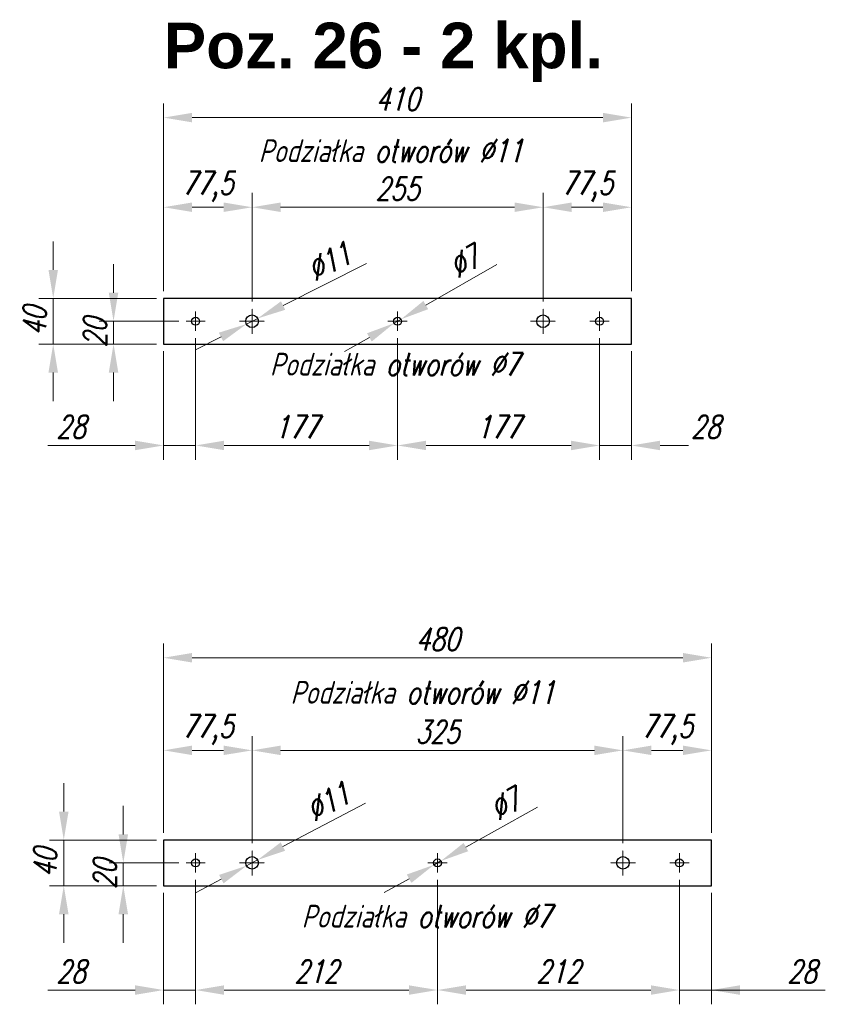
# Model space of a CAD drawing. Header units: millimetres. Extents: x -176817 to 571382, y -58489 to 156123.
# Tile 122 of 256: x -68673 to -67967, y 97387 to 98250. Entities that reach past the tile are written whole.
import ezdxf

# ---------------------------------------------------------------- set-up
doc = ezdxf.new("R2010")
doc.units = ezdxf.units.MM
doc.header["$LTSCALE"] = 0.2
for name, pattern in [('AM_ISO08W050', [18, 12, -1.5, 3, -1.5]), ('AM_ISO08W050x2', [9, 6, -0.75, 1.5, -0.75]), ('DASHDOT', [25.4, 12.7, -6.35, 0, -6.35])]:
    doc.linetypes.add(name, pattern=pattern)
doc.layers.get('Defpoints').update_dxf_attribs({"lineweight": 13})
for name, color, linetype, lineweight in [('-AAA Opisy2', 71, 'Continuous', 18), ('-AAA Otw nowe 1', 64, 'DASHDOT', 18), ('-AAA Siatka', 20, 'Continuous', 40), ('-AAA Widok', 2, 'Continuous', 30), ('-AAA Wymiar', 1, 'Continuous', 18), ('AM_7', 4, 'AM_ISO08W050', 13)]:
    doc.layers.add(name, color=color, linetype=linetype, lineweight=lineweight)
doc.layers.get('-AAA Otw nowe 1').off()
doc.styles.add('Arial B', font='arialbd.ttf')
doc.styles.add('WYMIARY', font='ROMANS.shx', dxfattribs={"width": 0.75, "oblique": 15})
doc.dimstyles.new('1 do 10', dxfattribs={"dimscale": 10, "dimtxt": 2, "dimasz": 2.5, "dimexe": 1.25, "dimexo": 0.625, "dimtad": 1, "dimdec": 1, "dimtxsty": 'WYMIARY', "dimcen": 2.5, "dimclrd": 256, "dimclre": 256, "dimclrt": 5, "dimadec": 0, "dimazin": 0, "dimtfac": 1, "dimtdec": 1, "dimtmove": 0, "dimatfit": 3, "dimfxl": 1.25, "dimlwd": -1, "dimlwe": -1, "dimarcsym": 0})

# ---------------------------------------------------------------- blocks, each defined once
blk = doc.blocks.new('PŁ A-11-1')
at = {"layer": '-AAA Siatka'}
blk.add_point((20, -205), dxfattribs=at)
at = {"layer": '-AAA Widok'}
blk.add_lwpolyline([(0, -410), (40, -410), (40, 0), (0, 0)], close=True, dxfattribs=at)
for centre, radius in [((20, -28), 3.5), ((20, -77.5), 5.5), ((20, -205), 3.5), ((20, -332.5), 5.5), ((20, -382), 3.5)]:
    blk.add_circle(centre, radius, dxfattribs=at)
at = {"layer": 'AM_7', "linetype": 'AM_ISO08W050x2'}
for p, q in [((20, -28), (20, -19.5)), ((20, -28), (11.5, -28)), ((20, -28), (28.5, -28)), ((20, -28), (20, -36.5)), ((20, -77.5), (20, -66.5)), ((20, -77.5), (9, -77.5)), ((20, -77.5), (31, -77.5)), ((20, -77.5), (20, -88.5)), ((20, -205), (20, -196.5)), ((20, -205), (11.5, -205)), ((20, -205), (28.5, -205)), ((20, -205), (20, -213.5)), ((20, -332.5), (20, -321.5)), ((20, -332.5), (9, -332.5)), ((20, -332.5), (31, -332.5)), ((20, -332.5), (20, -343.5)), ((20, -382), (20, -373.5)), ((20, -382), (11.5, -382)), ((20, -382), (28.5, -382)), ((20, -382), (20, -390.5))]:
    blk.add_line(p, q, dxfattribs=at)
blk = doc.blocks.new('PŁ A-11-2')
at = {"layer": '-AAA Widok'}
blk.add_lwpolyline([(0, -480), (40, -480), (40, 0), (0, 0)], close=True, dxfattribs=at)
for centre, radius in [((20, -28), 3.5), ((20, -77.5), 5.5), ((20, -240, 0), 3.5), ((20, -402.5), 5.5), ((20, -452), 3.5)]:
    blk.add_circle(centre, radius, dxfattribs=at)
at = {"layer": 'AM_7', "linetype": 'AM_ISO08W050x2'}
for p, q in [((20, -28), (20, -19.5)), ((20, -28), (11.5, -28)), ((20, -28), (28.5, -28)), ((20, -28), (20, -36.5)), ((20, -77.5), (20, -66.5)), ((20, -77.5), (9, -77.5)), ((20, -77.5), (31, -77.5)), ((20, -77.5), (20, -88.5)), ((20, -240, 0), (20, -231.5, 0)), ((20, -240, 0), (11.5, -240, 0)), ((20, -240, 0), (28.5, -240, 0)), ((20, -240, 0), (20, -248.5, 0)), ((20, -402.5), (20, -391.5)), ((20, -402.5), (9, -402.5)), ((20, -402.5), (31, -402.5)), ((20, -402.5), (20, -413.5)), ((20, -452), (20, -443.5)), ((20, -452), (11.5, -452)), ((20, -452), (28.5, -452)), ((20, -452), (20, -460.5))]:
    blk.add_line(p, q, dxfattribs=at)
blk = doc.blocks.new('*D565')
at = {"layer": '-AAA Wymiar', "transparency": 16777216}
for p, q in [((-68590.62, 98010.95), (-68590.62, 98035.95)), ((-68533.47, 97985.95), (-68603.12, 97985.95)), ((-68590.62, 97965.95), (-68590.62, 97985.95)), ((-68552.97, 97965.95), (-68603.12, 97965.95)), ((-68590.62, 97940.95), (-68590.62, 97915.95))]:
    blk.add_line(p, q, dxfattribs=at)
for points in [[(-68594.79, 98010.95), (-68586.46, 98010.95), (-68590.62, 97985.95)], [(-68594.79, 97940.95), (-68586.46, 97940.95), (-68590.62, 97965.95)]]:
    blk.add_solid(points, dxfattribs=at)
at = {"layer": 'Defpoints', "color": 0, "transparency": 16777216}
for p in [(-68590.62, 97985.95), (-68527.22, 97985.95), (-68546.72, 97965.95)]:
    blk.add_point(p, dxfattribs=at)
at = {"layer": '-AAA Wymiar', "color": 5, "transparency": 16777216, "insert": (-68606.87, 97975.95), "char_height": 20, "attachment_point": 5, "rotation": 90, "style": 'WYMIARY'}
blk.add_mtext('20', dxfattribs=at)
blk = doc.blocks.new('*D566')
at = {"layer": '-AAA Wymiar', "transparency": 16777216}
for p, q in [((-68643.47, 98030.95), (-68643.47, 98055.95)), ((-68552.97, 98005.95), (-68655.97, 98005.95)), ((-68643.47, 98005.95), (-68643.47, 97965.95)), ((-68552.97, 97965.95), (-68655.97, 97965.95)), ((-68643.47, 97940.95), (-68643.47, 97915.95))]:
    blk.add_line(p, q, dxfattribs=at)
for points in [[(-68647.64, 98030.95), (-68639.31, 98030.95), (-68643.47, 98005.95)], [(-68647.64, 97940.95), (-68639.31, 97940.95), (-68643.47, 97965.95)]]:
    blk.add_solid(points, dxfattribs=at)
at = {"layer": 'Defpoints', "color": 0, "transparency": 16777216}
for p in [(-68546.72, 98005.95), (-68643.47, 97965.95), (-68546.72, 97965.95)]:
    blk.add_point(p, dxfattribs=at)
at = {"layer": '-AAA Wymiar', "color": 5, "transparency": 16777216, "insert": (-68659.72, 97985.95), "char_height": 20, "attachment_point": 5, "rotation": 90, "style": 'WYMIARY'}
blk.add_mtext('40', dxfattribs=at)
blk = doc.blocks.new('*D567')
at = {"layer": '-AAA Wymiar', "transparency": 16777216}
for p, q in [((-68368.99, 98036.58), (-68441.99, 97999.7)), ((-68474.13, 97983.47), (-68464.31, 97988.43)), ((-68496.44, 97972.2), (-68518.75, 97960.93))]:
    blk.add_line(p, q, dxfattribs=at)
for points in [[(-68443.87, 98003.42), (-68440.11, 97995.98), (-68464.31, 97988.43)], [(-68498.32, 97975.92), (-68494.56, 97968.48), (-68474.13, 97983.47)]]:
    blk.add_solid(points, dxfattribs=at)
at = {"layer": 'Defpoints', "color": 0, "transparency": 16777216}
for p in [(-68464.31, 97988.43), (-68474.13, 97983.47)]:
    blk.add_point(p, dxfattribs=at)
at = {"layer": '-AAA Wymiar', "color": 5, "transparency": 16777216, "insert": (-68401.66, 98038.28), "char_height": 20, "attachment_point": 5, "rotation": 26.80099, "style": 'WYMIARY'}
blk.add_mtext('∅11', dxfattribs=at)
blk = doc.blocks.new('*D568')
at = {"layer": '-AAA Wymiar', "transparency": 16777216}
for p, q in [((-68254.71, 98035.84), (-68316.99, 98000.13)), ((-68344.75, 97984.21), (-68338.68, 97987.69)), ((-68366.44, 97971.77), (-68388.13, 97959.34))]:
    blk.add_line(p, q, dxfattribs=at)
for points in [[(-68319.07, 98003.74), (-68314.92, 97996.51), (-68338.68, 97987.69)], [(-68368.51, 97975.39), (-68364.37, 97968.16), (-68344.75, 97984.21)]]:
    blk.add_solid(points, dxfattribs=at)
at = {"layer": 'Defpoints', "color": 0, "transparency": 16777216}
for p in [(-68338.68, 97987.69), (-68344.75, 97984.21)]:
    blk.add_point(p, dxfattribs=at)
at = {"layer": '-AAA Wymiar', "color": 5, "transparency": 16777216, "insert": (-68283.09, 98038.3), "char_height": 20, "attachment_point": 5, "rotation": 29.82896, "style": 'WYMIARY'}
blk.add_mtext('∅7', dxfattribs=at)
blk = doc.blocks.new('*D569')
at = {"layer": '-AAA Wymiar', "transparency": 16777216}
for p, q in [((-68546.72, 98012.2), (-68546.72, 98098.41)), ((-68469.22, 98003.2), (-68469.22, 98098.41)), ((-68521.72, 98085.91), (-68494.22, 98085.91))]:
    blk.add_line(p, q, dxfattribs=at)
for points in [[(-68521.72, 98090.08), (-68521.72, 98081.75), (-68546.72, 98085.91)], [(-68494.22, 98090.08), (-68494.22, 98081.75), (-68469.22, 98085.91)]]:
    blk.add_solid(points, dxfattribs=at)
at = {"layer": 'Defpoints', "color": 0, "transparency": 16777216}
for p in [(-68469.22, 98085.91), (-68546.72, 98005.95), (-68469.22, 97996.95)]:
    blk.add_point(p, dxfattribs=at)
at = {"layer": '-AAA Wymiar', "color": 5, "transparency": 16777216, "insert": (-68507.97, 98104.07), "char_height": 20, "attachment_point": 5, "style": 'WYMIARY'}
blk.add_mtext('77,5', dxfattribs=at)
blk = doc.blocks.new('*D570')
at = {"layer": '-AAA Wymiar', "transparency": 16777216}
for p, q in [((-68469.22, 98003.2), (-68469.22, 98098.41)), ((-68214.22, 98003.2), (-68214.22, 98098.41)), ((-68444.22, 98085.91), (-68239.22, 98085.91))]:
    blk.add_line(p, q, dxfattribs=at)
for points in [[(-68444.22, 98090.08), (-68444.22, 98081.75), (-68469.22, 98085.91)], [(-68239.22, 98090.08), (-68239.22, 98081.75), (-68214.22, 98085.91)]]:
    blk.add_solid(points, dxfattribs=at)
at = {"layer": 'Defpoints', "color": 0, "transparency": 16777216}
for p in [(-68214.22, 98085.91), (-68469.22, 97996.95), (-68214.22, 97996.95)]:
    blk.add_point(p, dxfattribs=at)
at = {"layer": '-AAA Wymiar', "color": 5, "transparency": 16777216, "insert": (-68341.72, 98102.16), "char_height": 20, "attachment_point": 5, "style": 'WYMIARY'}
blk.add_mtext('255', dxfattribs=at)
blk = doc.blocks.new('*D571')
at = {"layer": '-AAA Wymiar', "transparency": 16777216}
for p, q in [((-68214.22, 98003.2), (-68214.22, 98098.41)), ((-68136.72, 98012.2), (-68136.72, 98098.41)), ((-68189.22, 98085.91), (-68161.72, 98085.91))]:
    blk.add_line(p, q, dxfattribs=at)
for points in [[(-68189.22, 98090.08), (-68189.22, 98081.75), (-68214.22, 98085.91)], [(-68161.72, 98090.08), (-68161.72, 98081.75), (-68136.72, 98085.91)]]:
    blk.add_solid(points, dxfattribs=at)
at = {"layer": 'Defpoints', "color": 0, "transparency": 16777216}
for p in [(-68136.72, 98085.91), (-68136.72, 98005.95), (-68214.22, 97996.95)]:
    blk.add_point(p, dxfattribs=at)
at = {"layer": '-AAA Wymiar', "color": 5, "transparency": 16777216, "insert": (-68175.47, 98104.07), "char_height": 20, "attachment_point": 5, "style": 'WYMIARY'}
blk.add_mtext('77,5', dxfattribs=at)
blk = doc.blocks.new('*D572')
at = {"layer": '-AAA Wymiar', "transparency": 16777216}
for p, q in [((-68518.72, 97971.2), (-68518.72, 97864.51)), ((-68546.72, 97959.7), (-68546.72, 97864.51)), ((-68571.72, 97877.01), (-68648.12, 97877.01)), ((-68518.72, 97877.01), (-68546.72, 97877.01)), ((-68493.72, 97877.01), (-68468.72, 97877.01))]:
    blk.add_line(p, q, dxfattribs=at)
for points in [[(-68571.72, 97881.18), (-68571.72, 97872.85), (-68546.72, 97877.01)], [(-68493.72, 97881.18), (-68493.72, 97872.85), (-68518.72, 97877.01)]]:
    blk.add_solid(points, dxfattribs=at)
at = {"layer": 'Defpoints', "color": 0, "transparency": 16777216}
for p in [(-68518.72, 97977.45), (-68546.72, 97965.95), (-68518.72, 97877.01)]:
    blk.add_point(p, dxfattribs=at)
at = {"layer": '-AAA Wymiar', "color": 5, "transparency": 16777216, "insert": (-68627.79, 97893.26), "char_height": 20, "attachment_point": 5, "style": 'WYMIARY'}
blk.add_mtext('28', dxfattribs=at)
blk = doc.blocks.new('*D573')
at = {"layer": '-AAA Wymiar', "transparency": 16777216}
for p, q in [((-68518.72, 97971.2), (-68518.72, 97864.51)), ((-68341.72, 97971.2), (-68341.72, 97864.51)), ((-68493.72, 97877.01), (-68366.72, 97877.01))]:
    blk.add_line(p, q, dxfattribs=at)
for points in [[(-68493.72, 97881.18), (-68493.72, 97872.85), (-68518.72, 97877.01)], [(-68366.72, 97881.18), (-68366.72, 97872.85), (-68341.72, 97877.01)]]:
    blk.add_solid(points, dxfattribs=at)
at = {"layer": 'Defpoints', "color": 0, "transparency": 16777216}
for p in [(-68518.72, 97977.45), (-68341.72, 97977.45), (-68341.72, 97877.01)]:
    blk.add_point(p, dxfattribs=at)
at = {"layer": '-AAA Wymiar', "color": 5, "transparency": 16777216, "insert": (-68430.22, 97893.26), "char_height": 20, "attachment_point": 5, "style": 'WYMIARY'}
blk.add_mtext('177', dxfattribs=at)
blk = doc.blocks.new('*D574')
at = {"layer": '-AAA Wymiar', "transparency": 16777216}
for p, q in [((-68341.72, 97971.2), (-68341.72, 97864.51)), ((-68164.72, 97971.2), (-68164.72, 97864.51)), ((-68316.72, 97877.01), (-68189.72, 97877.01))]:
    blk.add_line(p, q, dxfattribs=at)
for points in [[(-68316.72, 97881.18), (-68316.72, 97872.85), (-68341.72, 97877.01)], [(-68189.72, 97881.18), (-68189.72, 97872.85), (-68164.72, 97877.01)]]:
    blk.add_solid(points, dxfattribs=at)
at = {"layer": 'Defpoints', "color": 0, "transparency": 16777216}
for p in [(-68341.72, 97977.45), (-68164.72, 97977.45), (-68164.72, 97877.01)]:
    blk.add_point(p, dxfattribs=at)
at = {"layer": '-AAA Wymiar', "color": 5, "transparency": 16777216, "insert": (-68253.22, 97893.26), "char_height": 20, "attachment_point": 5, "style": 'WYMIARY'}
blk.add_mtext('177', dxfattribs=at)
blk = doc.blocks.new('*D575')
at = {"layer": '-AAA Wymiar', "transparency": 16777216}
for p, q in [((-68164.72, 97971.2), (-68164.72, 97864.51)), ((-68136.72, 97959.7), (-68136.72, 97864.51)), ((-68189.72, 97877.01), (-68214.72, 97877.01)), ((-68164.72, 97877.01), (-68136.72, 97877.01)), ((-68111.72, 97877.01), (-68086.72, 97877.01))]:
    blk.add_line(p, q, dxfattribs=at)
for points in [[(-68189.72, 97881.18), (-68189.72, 97872.85), (-68164.72, 97877.01)], [(-68111.72, 97881.18), (-68111.72, 97872.85), (-68136.72, 97877.01)]]:
    blk.add_solid(points, dxfattribs=at)
at = {"layer": 'Defpoints', "color": 0, "transparency": 16777216}
for p in [(-68164.72, 97977.45), (-68136.72, 97965.95), (-68136.72, 97877.01)]:
    blk.add_point(p, dxfattribs=at)
at = {"layer": '-AAA Wymiar', "color": 5, "transparency": 16777216, "insert": (-68071.61, 97893.26), "char_height": 20, "attachment_point": 5, "style": 'WYMIARY'}
blk.add_mtext('28', dxfattribs=at)
blk = doc.blocks.new('*D576')
at = {"layer": '-AAA Wymiar', "transparency": 16777216}
for p, q in [((-68546.72, 98012.2), (-68546.72, 98177.01)), ((-68136.72, 98012.2), (-68136.72, 98177.01)), ((-68521.72, 98164.51), (-68161.72, 98164.51))]:
    blk.add_line(p, q, dxfattribs=at)
for points in [[(-68521.72, 98168.68), (-68521.72, 98160.34), (-68546.72, 98164.51)], [(-68161.72, 98168.68), (-68161.72, 98160.34), (-68136.72, 98164.51)]]:
    blk.add_solid(points, dxfattribs=at)
at = {"layer": 'Defpoints', "color": 0, "transparency": 16777216}
for p in [(-68136.72, 98164.51), (-68546.72, 98005.95), (-68136.72, 98005.95)]:
    blk.add_point(p, dxfattribs=at)
at = {"layer": '-AAA Wymiar', "color": 5, "transparency": 16777216, "insert": (-68341.72, 98180.76), "char_height": 20, "attachment_point": 5, "style": 'WYMIARY'}
blk.add_mtext('410', dxfattribs=at)
blk = doc.blocks.new('*D578')
at = {"layer": '-AAA Wymiar', "transparency": 16777216}
for p, q in [((-68582.07, 97535.95), (-68582.07, 97560.95)), ((-68533.47, 97510.95), (-68594.57, 97510.95)), ((-68582.07, 97490.95), (-68582.07, 97510.95)), ((-68552.97, 97490.95), (-68594.57, 97490.95)), ((-68582.07, 97465.95), (-68582.07, 97440.95))]:
    blk.add_line(p, q, dxfattribs=at)
for points in [[(-68586.24, 97535.95), (-68577.91, 97535.95), (-68582.07, 97510.95)], [(-68586.24, 97465.95), (-68577.91, 97465.95), (-68582.07, 97490.95)]]:
    blk.add_solid(points, dxfattribs=at)
at = {"layer": 'Defpoints', "color": 0, "transparency": 16777216}
for p in [(-68582.07, 97510.95), (-68527.22, 97510.95), (-68546.72, 97490.95)]:
    blk.add_point(p, dxfattribs=at)
at = {"layer": '-AAA Wymiar', "color": 5, "transparency": 16777216, "insert": (-68598.32, 97500.95), "char_height": 20, "attachment_point": 5, "rotation": 90, "style": 'WYMIARY'}
blk.add_mtext('20', dxfattribs=at)
blk = doc.blocks.new('*D579')
at = {"layer": '-AAA Wymiar', "transparency": 16777216}
for p, q in [((-68634.22, 97555.95), (-68634.22, 97580.95)), ((-68552.97, 97530.95), (-68646.72, 97530.95)), ((-68634.22, 97530.95), (-68634.22, 97490.95)), ((-68552.97, 97490.95), (-68646.72, 97490.95)), ((-68634.22, 97465.95), (-68634.22, 97440.95))]:
    blk.add_line(p, q, dxfattribs=at)
for points in [[(-68638.39, 97555.95), (-68630.05, 97555.95), (-68634.22, 97530.95)], [(-68638.39, 97465.95), (-68630.05, 97465.95), (-68634.22, 97490.95)]]:
    blk.add_solid(points, dxfattribs=at)
at = {"layer": 'Defpoints', "color": 0, "transparency": 16777216}
for p in [(-68546.72, 97530.95), (-68634.22, 97490.95), (-68546.72, 97490.95)]:
    blk.add_point(p, dxfattribs=at)
at = {"layer": '-AAA Wymiar', "color": 5, "transparency": 16777216, "insert": (-68650.47, 97510.95), "char_height": 20, "attachment_point": 5, "rotation": 90, "style": 'WYMIARY'}
blk.add_mtext('40', dxfattribs=at)
blk = doc.blocks.new('*D580')
at = {"layer": '-AAA Wymiar', "transparency": 16777216}
for p, q in [((-68546.72, 97537.2), (-68546.72, 97622.13)), ((-68469.22, 97528.2), (-68469.22, 97622.13)), ((-68521.72, 97609.63), (-68494.22, 97609.63))]:
    blk.add_line(p, q, dxfattribs=at)
for points in [[(-68521.72, 97613.8), (-68521.72, 97605.47), (-68546.72, 97609.63)], [(-68494.22, 97613.8), (-68494.22, 97605.47), (-68469.22, 97609.63)]]:
    blk.add_solid(points, dxfattribs=at)
at = {"layer": 'Defpoints', "color": 0, "transparency": 16777216}
for p in [(-68469.22, 97609.63), (-68546.72, 97530.95), (-68469.22, 97521.95)]:
    blk.add_point(p, dxfattribs=at)
at = {"layer": '-AAA Wymiar', "color": 5, "transparency": 16777216, "insert": (-68507.97, 97627.79), "char_height": 20, "attachment_point": 5, "style": 'WYMIARY'}
blk.add_mtext('77,5', dxfattribs=at)
blk = doc.blocks.new('*D581')
at = {"layer": '-AAA Wymiar', "transparency": 16777216}
for p, q in [((-68369.96, 97563.46), (-68442.26, 97525.21)), ((-68474.08, 97508.38), (-68464.36, 97513.52)), ((-68496.18, 97496.69), (-68518.27, 97485))]:
    blk.add_line(p, q, dxfattribs=at)
for points in [[(-68444.21, 97528.9), (-68440.31, 97521.53), (-68464.36, 97513.52)], [(-68498.12, 97500.37), (-68494.23, 97493), (-68474.08, 97508.38)]]:
    blk.add_solid(points, dxfattribs=at)
at = {"layer": 'Defpoints', "color": 0, "transparency": 16777216}
for p in [(-68464.36, 97513.52), (-68474.08, 97508.38)]:
    blk.add_point(p, dxfattribs=at)
at = {"layer": '-AAA Wymiar', "color": 5, "transparency": 16777216, "insert": (-68402.66, 97564.55), "char_height": 20, "attachment_point": 5, "rotation": 27.88129, "style": 'WYMIARY'}
blk.add_mtext('∅11', dxfattribs=at)
blk = doc.blocks.new('*D582')
at = {"layer": '-AAA Wymiar', "transparency": 16777216}
for p, q in [((-68219.09, 97559.74), (-68281.82, 97524.81)), ((-68309.77, 97509.25), (-68303.66, 97512.65)), ((-68331.62, 97497.09), (-68353.46, 97484.93))]:
    blk.add_line(p, q, dxfattribs=at)
for points in [[(-68283.84, 97528.45), (-68279.79, 97521.17), (-68303.66, 97512.65)], [(-68333.64, 97500.73), (-68329.59, 97493.45), (-68309.77, 97509.25)]]:
    blk.add_solid(points, dxfattribs=at)
at = {"layer": 'Defpoints', "color": 0, "transparency": 16777216}
for p in [(-68303.66, 97512.65, 0), (-68309.77, 97509.25, 0)]:
    blk.add_point(p, dxfattribs=at)
at = {"layer": '-AAA Wymiar', "color": 5, "transparency": 16777216, "insert": (-68247.44, 97562.55), "char_height": 20, "attachment_point": 5, "rotation": 29.10652, "style": 'WYMIARY'}
blk.add_mtext('∅7', dxfattribs=at)
blk = doc.blocks.new('*D583')
at = {"layer": '-AAA Wymiar', "transparency": 16777216}
for p, q in [((-68469.22, 97528.2), (-68469.22, 97622.13)), ((-68144.22, 97528.2), (-68144.22, 97622.13)), ((-68444.22, 97609.63), (-68169.22, 97609.63))]:
    blk.add_line(p, q, dxfattribs=at)
for points in [[(-68444.22, 97613.8), (-68444.22, 97605.47), (-68469.22, 97609.63)], [(-68169.22, 97613.8), (-68169.22, 97605.47), (-68144.22, 97609.63)]]:
    blk.add_solid(points, dxfattribs=at)
at = {"layer": 'Defpoints', "color": 0, "transparency": 16777216}
for p in [(-68144.22, 97609.63), (-68469.22, 97521.95), (-68144.22, 97521.95)]:
    blk.add_point(p, dxfattribs=at)
at = {"layer": '-AAA Wymiar', "color": 5, "transparency": 16777216, "insert": (-68306.72, 97625.88), "char_height": 20, "attachment_point": 5, "style": 'WYMIARY'}
blk.add_mtext('325', dxfattribs=at)
blk = doc.blocks.new('*D584')
at = {"layer": '-AAA Wymiar', "transparency": 16777216}
for p, q in [((-68144.22, 97528.2), (-68144.22, 97622.13)), ((-68066.72, 97537.2), (-68066.72, 97622.13)), ((-68119.22, 97609.63), (-68091.72, 97609.63))]:
    blk.add_line(p, q, dxfattribs=at)
for points in [[(-68119.22, 97613.8), (-68119.22, 97605.47), (-68144.22, 97609.63)], [(-68091.72, 97613.8), (-68091.72, 97605.47), (-68066.72, 97609.63)]]:
    blk.add_solid(points, dxfattribs=at)
at = {"layer": 'Defpoints', "color": 0, "transparency": 16777216}
for p in [(-68066.72, 97609.63), (-68066.72, 97530.95), (-68144.22, 97521.95)]:
    blk.add_point(p, dxfattribs=at)
at = {"layer": '-AAA Wymiar', "color": 5, "transparency": 16777216, "insert": (-68105.47, 97627.79), "char_height": 20, "attachment_point": 5, "style": 'WYMIARY'}
blk.add_mtext('77,5', dxfattribs=at)
blk = doc.blocks.new('*D585')
at = {"layer": '-AAA Wymiar', "transparency": 16777216}
for p, q in [((-68518.72, 97496.2), (-68518.72, 97386.93)), ((-68546.72, 97484.7), (-68546.72, 97386.93)), ((-68571.72, 97399.43), (-68648.12, 97399.43)), ((-68518.72, 97399.43), (-68546.72, 97399.43)), ((-68493.72, 97399.43), (-68468.72, 97399.43))]:
    blk.add_line(p, q, dxfattribs=at)
for points in [[(-68571.72, 97403.59), (-68571.72, 97395.26), (-68546.72, 97399.43)], [(-68493.72, 97403.59), (-68493.72, 97395.26), (-68518.72, 97399.43)]]:
    blk.add_solid(points, dxfattribs=at)
at = {"layer": 'Defpoints', "color": 0, "transparency": 16777216}
for p in [(-68518.72, 97502.45), (-68546.72, 97490.95), (-68518.72, 97399.43)]:
    blk.add_point(p, dxfattribs=at)
at = {"layer": '-AAA Wymiar', "color": 5, "transparency": 16777216, "insert": (-68627.79, 97415.68), "char_height": 20, "attachment_point": 5, "style": 'WYMIARY'}
blk.add_mtext('28', dxfattribs=at)
blk = doc.blocks.new('*D586')
at = {"layer": '-AAA Wymiar', "transparency": 16777216}
for p, q in [((-68518.72, 97496.2), (-68518.72, 97386.93)), ((-68306.72, 97496.2), (-68306.72, 97386.93)), ((-68493.72, 97399.43), (-68331.72, 97399.43))]:
    blk.add_line(p, q, dxfattribs=at)
for points in [[(-68493.72, 97403.59), (-68493.72, 97395.26), (-68518.72, 97399.43)], [(-68331.72, 97403.59), (-68331.72, 97395.26), (-68306.72, 97399.43)]]:
    blk.add_solid(points, dxfattribs=at)
at = {"layer": 'Defpoints', "color": 0, "transparency": 16777216}
for p in [(-68518.72, 97502.45), (-68306.72, 97502.45), (-68306.72, 97399.43)]:
    blk.add_point(p, dxfattribs=at)
at = {"layer": '-AAA Wymiar', "color": 5, "transparency": 16777216, "insert": (-68412.72, 97415.68), "char_height": 20, "attachment_point": 5, "style": 'WYMIARY'}
blk.add_mtext('212', dxfattribs=at)
blk = doc.blocks.new('*D587')
at = {"layer": '-AAA Wymiar', "transparency": 16777216}
for p, q in [((-68306.72, 97496.2), (-68306.72, 97386.93)), ((-68094.72, 97496.2), (-68094.72, 97386.93)), ((-68281.72, 97399.43), (-68119.72, 97399.43))]:
    blk.add_line(p, q, dxfattribs=at)
for points in [[(-68281.72, 97403.59), (-68281.72, 97395.26), (-68306.72, 97399.43)], [(-68119.72, 97403.59), (-68119.72, 97395.26), (-68094.72, 97399.43)]]:
    blk.add_solid(points, dxfattribs=at)
at = {"layer": 'Defpoints', "color": 0, "transparency": 16777216}
for p in [(-68306.72, 97502.45), (-68094.72, 97502.45, 0), (-68094.72, 97399.43)]:
    blk.add_point(p, dxfattribs=at)
at = {"layer": '-AAA Wymiar', "color": 5, "transparency": 16777216, "insert": (-68200.72, 97415.68), "char_height": 20, "attachment_point": 5, "style": 'WYMIARY'}
blk.add_mtext('212', dxfattribs=at)
blk = doc.blocks.new('*D588')
at = {"layer": '-AAA Wymiar', "transparency": 16777216}
for p, q in [((-68094.72, 97496.2), (-68094.72, 97386.93)), ((-68066.72, 97484.7), (-68066.72, 97386.93)), ((-68119.72, 97399.43), (-68144.72, 97399.43)), ((-68094.72, 97399.43), (-68066.72, 97399.43)), ((-68094.72, 97399.43), (-68066.72, 97399.43)), ((-67966.89, 97399.43), (-68066.72, 97399.43)), ((-68041.72, 97399.43), (-68016.72, 97399.43))]:
    blk.add_line(p, q, dxfattribs=at)
for points in [[(-68119.72, 97403.59), (-68119.72, 97395.26), (-68094.72, 97399.43)], [(-68041.72, 97403.59), (-68041.72, 97395.26), (-68066.72, 97399.43)]]:
    blk.add_solid(points, dxfattribs=at)
at = {"layer": 'Defpoints', "color": 0, "transparency": 16777216}
for p in [(-68094.72, 97502.45), (-68066.72, 97490.95), (-68066.72, 97399.43)]:
    blk.add_point(p, dxfattribs=at)
at = {"layer": '-AAA Wymiar', "color": 5, "transparency": 16777216, "insert": (-67987.22, 97415.68), "char_height": 20, "attachment_point": 5, "style": 'WYMIARY'}
blk.add_mtext('28', dxfattribs=at)
blk = doc.blocks.new('*D589')
at = {"layer": '-AAA Wymiar', "transparency": 16777216}
for p, q in [((-68546.72, 97537.2), (-68546.72, 97703.34)), ((-68066.72, 97537.2), (-68066.72, 97703.34)), ((-68521.72, 97690.84), (-68091.72, 97690.84))]:
    blk.add_line(p, q, dxfattribs=at)
for points in [[(-68521.72, 97695.01), (-68521.72, 97686.67), (-68546.72, 97690.84)], [(-68091.72, 97695.01), (-68091.72, 97686.67), (-68066.72, 97690.84)]]:
    blk.add_solid(points, dxfattribs=at)
at = {"layer": 'Defpoints', "color": 0, "transparency": 16777216}
for p in [(-68066.72, 97690.84), (-68546.72, 97530.95), (-68066.72, 97530.95)]:
    blk.add_point(p, dxfattribs=at)
at = {"layer": '-AAA Wymiar', "color": 5, "transparency": 16777216, "insert": (-68306.72, 97707.09), "char_height": 20, "attachment_point": 5, "style": 'WYMIARY'}
blk.add_mtext('480', dxfattribs=at)

msp = doc.modelspace()

# ---------------------------------------------------------------- block references
at = {"layer": '-AAA Otw nowe 1', "rotation": 90}
for name, p in [('PŁ A-11-1', (-68546.7169, 97965.9508)), ('PŁ A-11-2', (-68546.7169, 97490.9508))]:
    msp.add_blockref(name, p, dxfattribs=at)

# ---------------------------------------------------------------- texts
at = {"layer": '-AAA Opisy2'}
for s, insert, char_height, width, attachment_point, style in [('Poz. 26 - 2 kpl.', (-68546.7169, 98221.7626), 40, 922.669786, 4, 'Arial B'), ('Podziałka otworów %%C11', (-68463.3498, 98145.4941, 0), 20, 1395.235839, 1, 'WYMIARY'), ('Podziałka otworów %%C7', (-68453.5792, 97958.2585, 0), 20, 1395.235839, 1, 'WYMIARY'), ('Podziałka otworów %%C11', (-68435.5193, 97670.4941, 0), 20, 1395.235839, 1, 'WYMIARY'), ('Podziałka otworów %%C7', (-68425.7487, 97474.1882, 0), 20, 1395.235839, 1, 'WYMIARY')]:
    msp.add_mtext(s, dxfattribs=dict(at, insert=insert, char_height=char_height, width=width, attachment_point=attachment_point, style=style))

# ---------------------------------------------------------------- dimensions: what is measured, and where the dimension line sits
at = {"layer": '-AAA Wymiar'}
for base, p1, p2, picture, middle in [((-68136.7169, 98164.5108), (-68546.7169, 98005.9508), (-68136.7169, 98005.9508), '*D576', (-68341.7169, 98164.5108)), ((-68518.7169, 97877.0127), (-68546.7169, 97965.9508), (-68518.7169, 97977.4508), '*D572', (-68627.7893, 97877.0127)), ((-68518.7169, 97399.4281), (-68546.7169, 97490.9508), (-68518.7169, 97502.4508), '*D585', (-68627.7893, 97399.4281))]:
    dim = msp.add_linear_dim(base=base, p1=p1, p2=p2, dimstyle='1 do 10', dxfattribs=at)
    dim.commit()
    dim.dimension.update_dxf_attribs({"geometry": picture, "text_midpoint": middle, "dimtype": 160})
for base, p1, p2, picture, middle in [((-68469.2169, 98085.9122), (-68546.7169, 98005.9508), (-68469.2169, 97996.9508), '*D569', (-68507.9669, 98104.0669)), ((-68066.7169, 97690.8391), (-68546.7169, 97530.9508), (-68066.7169, 97530.9508), '*D589', (-68306.7169, 97707.0891)), ((-68469.2169, 97609.6325), (-68546.7169, 97530.9508), (-68469.2169, 97521.9508), '*D580', (-68507.9669, 97627.7873))]:
    dim = msp.add_linear_dim(base=base, p1=p1, p2=p2, dimstyle='1 do 10', dxfattribs=at)
    dim.commit()
    dim.dimension.update_dxf_attribs({"geometry": picture, "text_midpoint": middle})
for base, p1, p2, picture, middle in [((-68214.2169, 98085.9122), (-68469.2169, 97996.9508), (-68214.2169, 97996.9508), '*D570', (-68341.7169, 98102.1622)), ((-68136.7169, 98085.9122), (-68214.2169, 97996.9508), (-68136.7169, 98005.9508), '*D571', (-68175.4669, 98104.0669)), ((-68341.7169, 97877.0127), (-68518.7169, 97977.4508), (-68341.7169, 97977.4508), '*D573', (-68430.2169, 97893.2627)), ((-68164.7169, 97877.0127), (-68341.7169, 97977.4508), (-68164.7169, 97977.4508), '*D574', (-68253.2169, 97893.2627)), ((-68066.7169, 97609.6325), (-68144.2169, 97521.9508), (-68066.7169, 97530.9508), '*D584', (-68105.4669, 97627.7873)), ((-68144.2169, 97609.6325), (-68469.2169, 97521.9508), (-68144.2169, 97521.9508), '*D583', (-68306.7169, 97625.8825)), ((-68306.7169, 97399.4281), (-68518.7169, 97502.4508), (-68306.7169, 97502.4508), '*D586', (-68412.7169, 97415.6781)), ((-68094.7169, 97399.4281, 0), (-68306.7169, 97502.4508, 0), (-68094.7169, 97502.4508), '*D587', (-68200.7169, 97415.6781, 0))]:
    dim = msp.add_linear_dim(base=base, p1=p1, p2=p2, dimstyle='1 do 10', override={"dimtmove": 1}, dxfattribs=at)
    dim.commit()
    dim.dimension.update_dxf_attribs({"geometry": picture, "text_midpoint": middle})
for p1, p2, picture, middle in [((-68474.1261, 97983.4709), (-68464.3077, 97988.4308), '*D567', (-68401.6614, 98038.2828)), ((-68344.7532, 97984.2099), (-68338.6806, 97987.6918), '*D568', (-68283.0926, 98038.2963)), ((-68474.0785, 97508.3788), (-68464.3554, 97513.5229), '*D581', (-68402.66, 97564.5471)), ((-68309.7749, 97509.2483, 0), (-68303.6589, 97512.6534, 0), '*D582', (-68247.4373, 97562.553))]:
    dim = msp.add_diameter_dim_2p(p1=p1, p2=p2, dimstyle='1 do 10', dxfattribs=at)
    dim.commit()
    dim.dimension.update_dxf_attribs({"geometry": picture, "text_midpoint": middle})
for base, p1, p2, picture, middle in [((-68643.4746, 97965.9508), (-68546.7169, 98005.9508), (-68546.7169, 97965.9508), '*D566', (-68659.7246, 97985.9508)), ((-68634.2189, 97490.9508), (-68546.7169, 97530.9508), (-68546.7169, 97490.9508), '*D579', (-68650.4689, 97510.9508))]:
    dim = msp.add_linear_dim(base=base, p1=p1, p2=p2, angle=90, dimstyle='1 do 10', dxfattribs=at)
    dim.commit()
    dim.dimension.update_dxf_attribs({"geometry": picture, "text_midpoint": middle})
for base, p1, p2, picture, middle in [((-68590.6221, 97985.9508), (-68546.7169, 97965.9508), (-68527.2169, 97985.9508), '*D565', (-68590.6221, 97975.9508)), ((-68582.0719, 97510.9508), (-68546.7169, 97490.9508), (-68527.2169, 97510.9508), '*D578', (-68582.0719, 97500.9508))]:
    dim = msp.add_linear_dim(base=base, p1=p1, p2=p2, angle=90, dimstyle='1 do 10', dxfattribs=at)
    dim.commit()
    dim.dimension.update_dxf_attribs({"geometry": picture, "text_midpoint": middle, "dimtype": 160})
for base, p1, p2, picture, middle in [((-68136.7169, 97877.0127), (-68164.7169, 97977.4508), (-68136.7169, 97965.9508), '*D575', (-68071.6089, 97877.0127)), ((-68066.7169, 97399.4281), (-68094.7169, 97502.4508), (-68066.7169, 97490.9508), '*D588', (-67987.2231, 97399.4281))]:
    dim = msp.add_linear_dim(base=base, p1=p1, p2=p2, dimstyle='1 do 10', override={"dimtmove": 1}, dxfattribs=at)
    dim.commit()
    dim.dimension.update_dxf_attribs({"geometry": picture, "text_midpoint": middle, "dimtype": 160})

doc.saveas('drawing.dxf')
